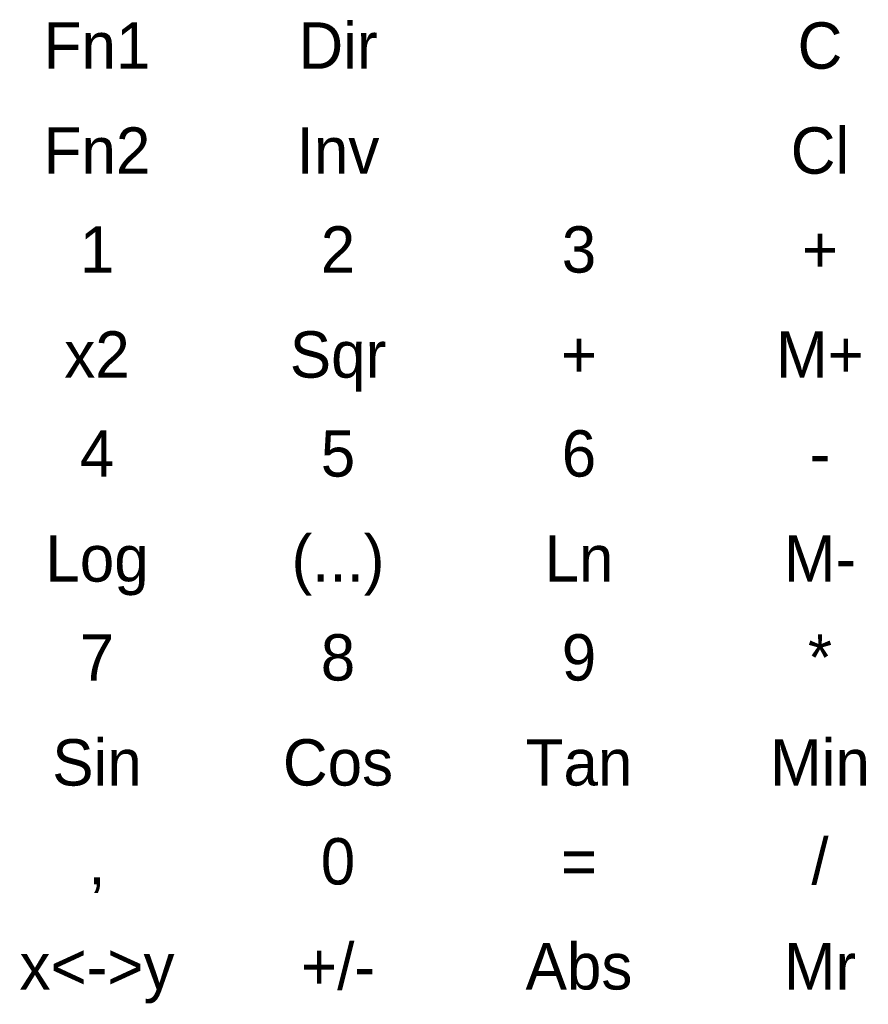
# Model space of a CAD drawing. Header units: millimetres. Extents: x 5.8 to 51.6, y 5.3 to 58.4.
import ezdxf
from ezdxf.enums import TextEntityAlignment as Align

# ---------------------------------------------------------------- set-up
doc = ezdxf.new("R2010")
doc.units = ezdxf.units.MM
doc.layers.add('Boton', color=142, linetype='Continuous')
doc.layers.get('0').off()

# ---------------------------------------------------------------- blocks, each defined once
blk = doc.blocks.new('NBoton')
for tag, p in [('FUN1', (5, 3, 2.01)), ('FUN2', (5, -2.664, 0.01))]:
    blk.add_attdef(tag, text='', height=2.5).set_placement(p, align=Align.MIDDLE_CENTER)

msp = doc.modelspace()

# ---------------------------------------------------------------- block references
at = {"layer": 'Boton'}
for p, values in [((5, 54, 10), {'FUN1': 'Fn1', 'FUN2': 'Fn2'}), ((18, 54, 10), {'FUN1': 'Dir', 'FUN2': 'Inv'}), ((44, 54, 10), {'FUN1': 'C', 'FUN2': 'Cl'}), ((18, 43, 10), {'FUN1': '2', 'FUN2': 'Sqr'}), ((31, 43, 10), {'FUN1': '3', 'FUN2': '+'}), ((5, 43, 10), {'FUN1': '1', 'FUN2': 'x2'}), ((44, 43, 10), {'FUN1': '+', 'FUN2': 'M+'}), ((5, 32, 10), {'FUN1': '4', 'FUN2': 'Log'}), ((18, 32, 10), {'FUN1': '5', 'FUN2': '(...)'}), ((31, 32, 10), {'FUN1': '6', 'FUN2': 'Ln'}), ((44, 32, 10), {'FUN1': '-', 'FUN2': 'M-'}), ((5, 21, 10), {'FUN1': '7', 'FUN2': 'Sin'}), ((18, 21, 10), {'FUN1': '8', 'FUN2': 'Cos'}), ((31, 21, 10), {'FUN1': '9', 'FUN2': 'Tan'}), ((44, 21, 10), {'FUN1': '*', 'FUN2': 'Min'}), ((44, 10, 10), {'FUN1': '/', 'FUN2': 'Mr'}), ((18, 10, 10), {'FUN1': '0', 'FUN2': '+/-'}), ((31, 10, 10), {'FUN1': '=', 'FUN2': 'Abs'}), ((5, 10, 10), {'FUN1': ',', 'FUN2': 'x<->y'})]:
    msp.add_blockref('NBoton', p, dxfattribs=at).add_auto_attribs(values)

doc.saveas('drawing.dxf')
